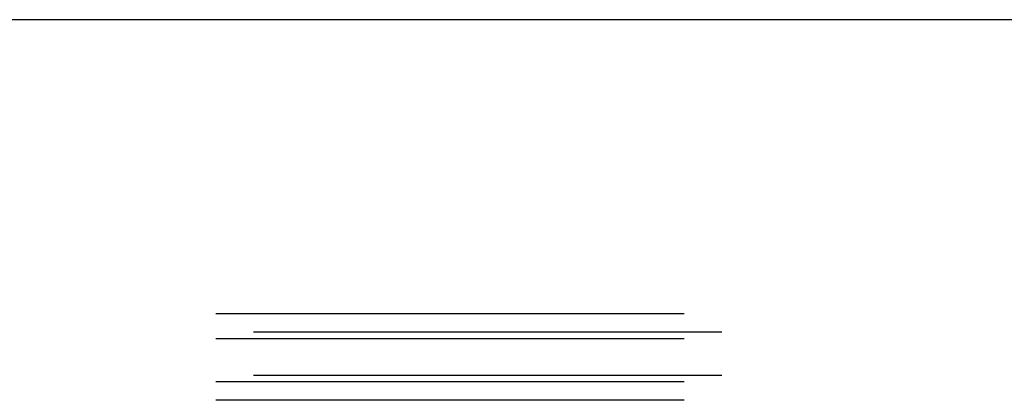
# Model space of a CAD drawing. Header units: inches. Extents: x 0 to 283, y 0 to 183.
# Tile 55 of 116: x 102.99 to 106.27, y 132.65 to 133.91. Entities that reach past the tile are written whole.
import ezdxf

# ---------------------------------------------------------------- set-up
doc = ezdxf.new("R2010")
doc.units = ezdxf.units.IN
doc.header["$LTSCALE"] = 15.583333
doc.header["$MEASUREMENT"] = 0
doc.linetypes.add('HIDDEN', pattern=[0.2, 0.1, -0.1])
doc.layers.get('0').update_dxf_attribs({"linetype": 'CONTINUOUS'})
doc.layers.add('DEFAULT_2', color=8, linetype='HIDDEN')

msp = doc.modelspace()

# ---------------------------------------------------------------- linework, layer by layer
at = {"color": 7, "linetype": 'Continuous'}
msp.add_line((139.4253, 133.9118), (62.0503, 133.9118), dxfattribs=at)
at = {"layer": 'DEFAULT_2', "color": 8, "linetype": 'HIDDEN'}
for p, q in [((139.4878, 132.9334), (61.9878, 132.9334)), ((139.6128, 132.8724), (61.8628, 132.8724)), ((139.4878, 132.8507), (61.9878, 132.8507)), ((139.6128, 132.7287), (61.8628, 132.7287)), ((139.4878, 132.7069), (61.9878, 132.7069)), ((139.4878, 132.6459), (61.9878, 132.6459))]:
    msp.add_line(p, q, dxfattribs=at)

doc.saveas('drawing.dxf')
